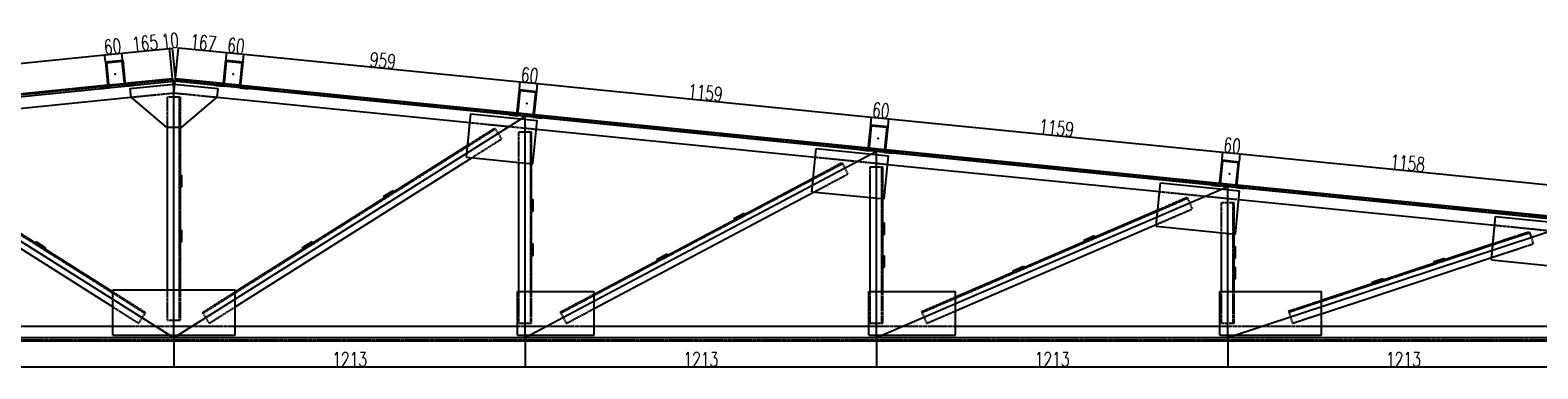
# Model space of a CAD drawing. Header units: feet. Extents: x -13577 to 173285, y -65833 to 34873.
# Tile 29 of 127: x -8202 to -2998, y -17191 to -16023. Entities that reach past the tile are written whole.
import ezdxf

# ---------------------------------------------------------------- set-up
doc = ezdxf.new("R2010")
doc.units = ezdxf.units.FT
doc.header["$LTSCALE"] = 10
doc.header["$MEASUREMENT"] = 0
doc.linetypes.add('DASHDOT', pattern=[1, 0.5, -0.25, 0, -0.25])
doc.linetypes.add('HIDDEN', pattern=[0.375, 0.25, -0.125])
doc.layers.get('0').update_dxf_attribs({"linetype": 'CONTINUOUS'})
doc.layers.get('Defpoints').update_dxf_attribs({"linetype": 'CONTINUOUS'})
for name, color, linetype in [('A', 2, 'DASHDOT'), ('FORIR', 4, 'CONTINUOUS'), ('G', 3, 'CONTINUOUS'), ('TR', 6, 'HIDDEN'), ('TXT1', 7, 'CONTINUOUS')]:
    doc.layers.add(name, color=color, linetype=linetype)
doc.styles.add('1', font='romans.shx', dxfattribs={"width": 0.7, "height": 50})
doc.dimstyles.get("Standard").update_dxf_attribs({"dimtxt": 50, "dimasz": 1, "dimexe": 1, "dimexo": 1, "dimgap": 1, "dimtad": 1, "dimdec": 0, "dimdsep": 46, "dimtxsty": '1', "dimblk": 'ARCHTICK', "dimcen": 3, "dimclrd": 1, "dimclre": 1, "dimclrt": 3, "dimadec": 0, "dimazin": 0, "dimtfac": 1, "dimtdec": 0, "dimtix": 1, "dimtmove": 0, "dimatfit": 3, "dimfxl": 0, "dimtolj": 1, "dimarcsym": 0})

# ---------------------------------------------------------------- blocks, each defined once
blk = doc.blocks.new('3D_INFOM')
blk.add_point((0, 0))
at = {"layer": 'FORIR', "flags": 1}
for tag, p in [('MARK', (7.551999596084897, -4.310061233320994)), ('NUM_DIS', (7.551999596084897, -11.67637308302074)), ('NOT_PEZ', (45.7330238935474, -11.67637308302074)), ('QTA_PEZ', (7.551999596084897, -18.54543627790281)), ('TIP_PEZ', (45.7330238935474, -18.54543627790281)), ('TRA_PEZ', (7.551999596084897, -26.33037452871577)), ('COS_PEZ', (45.7330238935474, -26.33037452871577)), ('DES_PEZ', (7.551999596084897, -33.75152613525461))]:
    blk.add_attdef(tag, p, '', height=5, dxfattribs=at)
blk = doc.blocks.new('_ArchTick')
at = {"color": 0, "linetype": 'ByBlock', "const_width": 0.15}
blk.add_lwpolyline([(-0.5, -0.5), (0.5, 0.5)], dxfattribs=at)
blk = doc.blocks.new('*D1491')
at = {"layer": 'Defpoints', "color": 0}
for p in [(-7944.94650330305, -16108.2578385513), (-7942.510617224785, -16132.61670030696), (-8896.300943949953, -16227.99572823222)]:
    blk.add_point(p, dxfattribs=at)
at = {"layer": 'TXT1', "color": 1, "lineweight": -2, "transparency": 16777216}
for p, q in [((-8898.736829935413, -16203.63686740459), (-7944.94650330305, -16108.2578385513)), ((-7942.610120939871, -16131.62166311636), (-7945.046007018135, -16107.2628013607)), ((-8896.400447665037, -16227.00069104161), (-8898.836333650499, -16202.64183021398))]:
    blk.add_line(p, q, dxfattribs=at)
for p, rotation in [((-7944.94650330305, -16108.2578385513), 5.710592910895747), ((-8898.736829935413, -16203.63686740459), 185.7105929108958)]:
    blk.add_blockref('_ArchTick', p, dxfattribs=dict(at, rotation=rotation))
at = {"layer": 'TXT1', "color": 3, "transparency": 16777216, "insert": (-8424.428763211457, -16130.07638602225), "char_height": 50, "attachment_point": 5, "rotation": 5.710592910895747, "style": '1'}
blk.add_mtext('\\A1;959', dxfattribs=at)
blk = doc.blocks.new('*D1492')
at = {"layer": 'Defpoints', "color": 0}
for p in [(-7942.510617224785, -16132.61670030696), (-7885.24427070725, -16102.2876155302), (-7882.808384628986, -16126.64647728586)]:
    blk.add_point(p, dxfattribs=at)
at = {"layer": 'TXT1', "color": 1, "lineweight": -2, "transparency": 16777216}
for p, q in [((-7942.610120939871, -16131.62166311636), (-7945.046007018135, -16107.2628013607)), ((-7944.94650330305, -16108.2578385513), (-7885.24427070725, -16102.2876155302)), ((-7882.907888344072, -16125.65144009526), (-7885.343774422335, -16101.2925783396))]:
    blk.add_line(p, q, dxfattribs=at)
for p, rotation in [((-7944.94650330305, -16108.2578385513), 185.7105929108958), ((-7885.24427070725, -16102.2876155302), 5.710592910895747)]:
    blk.add_blockref('_ArchTick', p, dxfattribs=dict(at, rotation=rotation))
at = {"layer": 'TXT1', "color": 3, "transparency": 16777216, "insert": (-7917.682483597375, -16079.40176008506), "char_height": 50, "attachment_point": 5, "rotation": 5.710592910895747, "style": '1'}
blk.add_mtext('\\A1;60', dxfattribs=at)
blk = doc.blocks.new('*D1493')
at = {"layer": 'Defpoints', "color": 0}
for p in [(-7882.808384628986, -16126.64647728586), (-7721.043433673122, -16085.8675324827), (-7710.666954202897, -16189.63233132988)]:
    blk.add_point(p, dxfattribs=at)
at = {"layer": 'TXT1', "color": 1, "lineweight": -2, "transparency": 16777216}
for p, q in [((-7882.907888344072, -16125.65144009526), (-7885.343774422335, -16101.2925783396)), ((-7885.244270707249, -16102.28761553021), (-7721.043433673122, -16085.8675324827)), ((-7710.766457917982, -16188.63729413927), (-7721.142937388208, -16084.8724952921))]:
    blk.add_line(p, q, dxfattribs=at)
for p, rotation in [((-7885.244270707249, -16102.28761553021), 185.7105929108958), ((-7721.043433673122, -16085.8675324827), 5.710592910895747)]:
    blk.add_blockref('_ArchTick', p, dxfattribs=dict(at, rotation=rotation))
at = {"layer": 'TXT1', "color": 3, "transparency": 16777216, "insert": (-7805.730948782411, -16068.20660705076), "char_height": 50, "attachment_point": 5, "rotation": 5.710592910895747, "style": '1'}
blk.add_mtext('\\A1;165', dxfattribs=at)
blk = doc.blocks.new('*D1494')
at = {"layer": 'Defpoints', "color": 0}
for p in [(-7711.191603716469, -16084.88234952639), (-7710.666954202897, -16189.63233132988), (-7700.716606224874, -16189.63232862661)]:
    blk.add_point(p, dxfattribs=at)
at = {"layer": 'TXT1', "color": 1, "lineweight": -2, "transparency": 16777216}
for p, q in [((-7721.043433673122, -16085.8675324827), (-7722.038470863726, -16085.96703619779)), ((-7710.766457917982, -16188.63729413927), (-7721.142937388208, -16084.8724952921)), ((-7721.043433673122, -16085.8675324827), (-7711.191603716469, -16084.88234952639)), ((-7700.81610993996, -16188.63729143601), (-7711.291107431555, -16083.88731233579)), ((-7711.191603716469, -16084.88234952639), (-7710.196566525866, -16084.7828458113))]:
    blk.add_line(p, q, dxfattribs=at)
for p, rotation in [((-7721.043433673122, -16085.8675324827), 5.710592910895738), ((-7711.191603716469, -16084.88234952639), 185.7105929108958)]:
    blk.add_blockref('_ArchTick', p, dxfattribs=dict(at, rotation=rotation))
at = {"layer": 'TXT1', "color": 3, "transparency": 16777216, "insert": (-7718.704615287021, -16059.50397404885), "char_height": 50, "attachment_point": 5, "rotation": 5.710592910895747, "style": '1'}
blk.add_mtext('\\A1;10', dxfattribs=at)
blk = doc.blocks.new('*D1496')
at = {"layer": 'Defpoints', "color": 0}
for p in [(-7466.882823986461, -16132.61648404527), (-7464.228593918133, -16106.07408937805), (-7534.545372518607, -16206.24939315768)]:
    blk.add_point(p, dxfattribs=at)
at = {"layer": 'TXT1', "color": 1, "lineweight": -2, "transparency": 16777216}
for p, q in [((-7534.445869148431, -16205.25435593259), (-7523.831355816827, -16099.10884676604)), ((-7523.930859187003, -16100.10388399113), (-7464.228593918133, -16106.07408937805)), ((-7466.783320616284, -16131.62144682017), (-7464.129090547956, -16105.07905215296))]:
    blk.add_line(p, q, dxfattribs=at)
for p, rotation in [((-7523.930859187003, -16100.10388399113), 174.2894269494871), ((-7464.228593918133, -16106.07408937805), 354.2894269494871)]:
    blk.add_blockref('_ArchTick', p, dxfattribs=dict(at, rotation=rotation))
at = {"layer": 'TXT1', "color": 3, "transparency": 16777216, "insert": (-7491.492638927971, -16077.21801883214), "char_height": 50, "attachment_point": 5, "rotation": 354.2894269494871, "style": '1'}
blk.add_mtext('\\A1;60', dxfattribs=at)
blk = doc.blocks.new('*D1497')
at = {"layer": 'Defpoints', "color": 0}
for p in [(-7466.882823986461, -16132.61648404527), (-6513.092508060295, -16227.99573284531), (-6510.438223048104, -16201.45278873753)]:
    blk.add_point(p, dxfattribs=at)
at = {"layer": 'TXT1', "color": 1, "lineweight": -2, "transparency": 16777216}
for p, q in [((-7466.783320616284, -16131.62144682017), (-7464.129090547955, -16105.07905215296)), ((-7464.228593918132, -16106.07408937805), (-6510.438223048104, -16201.45278873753)), ((-6512.993004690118, -16227.00069562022), (-6510.338719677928, -16200.45775151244))]:
    blk.add_line(p, q, dxfattribs=at)
for p, rotation in [((-7464.228593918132, -16106.07408937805), 174.2894269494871), ((-6510.438223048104, -16201.45278873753), 354.2894269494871)]:
    blk.add_blockref('_ArchTick', p, dxfattribs=dict(at, rotation=rotation))
at = {"layer": 'TXT1', "color": 3, "transparency": 16777216, "insert": (-6984.746320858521, -16127.89247120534), "char_height": 50, "attachment_point": 5, "rotation": 354.2894269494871, "style": '1'}
blk.add_mtext('\\A1;959', dxfattribs=at)
blk = doc.blocks.new('*D1498')
at = {"layer": 'Defpoints', "color": 0}
for p in [(-6513.092508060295, -16227.99573284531), (-6453.390275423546, -16233.96595635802), (-6450.735988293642, -16207.42299107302)]:
    blk.add_point(p, dxfattribs=at)
at = {"layer": 'TXT1', "color": 1, "lineweight": -2, "transparency": 16777216}
for p, q in [((-6512.993004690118, -16227.00069562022), (-6510.338719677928, -16200.45775151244)), ((-6510.438223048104, -16201.45278873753), (-6450.735988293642, -16207.42299107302)), ((-6453.290772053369, -16232.97091913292), (-6450.636484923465, -16206.42795384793))]:
    blk.add_line(p, q, dxfattribs=at)
for p, rotation in [((-6510.438223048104, -16201.45278873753), 174.2894269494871), ((-6450.735988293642, -16207.42299107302), 354.2894269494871)]:
    blk.add_blockref('_ArchTick', p, dxfattribs=dict(at, rotation=rotation))
at = {"layer": 'TXT1', "color": 3, "transparency": 16777216, "insert": (-6478.000018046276, -16178.56692205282), "char_height": 50, "attachment_point": 5, "rotation": 354.2894269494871, "style": '1'}
blk.add_mtext('\\A1;60', dxfattribs=at)
blk = doc.blocks.new('*D1499')
at = {"layer": 'Defpoints', "color": 0}
for p in [(-6453.390275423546, -16233.96595635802), (-5297.938176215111, -16322.70236408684), (-5300.592503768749, -16349.24573361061)]:
    blk.add_point(p, dxfattribs=at)
at = {"layer": 'TXT1', "color": 1, "lineweight": -2, "transparency": 16777216}
for p, q in [((-6453.290772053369, -16232.97091913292), (-6450.636484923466, -16206.42795384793)), ((-6450.735988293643, -16207.42299107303), (-5297.938176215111, -16322.70236408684)), ((-5300.493000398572, -16348.25069638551), (-5297.838672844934, -16321.70732686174))]:
    blk.add_line(p, q, dxfattribs=at)
for p, rotation in [((-6450.735988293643, -16207.42299107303), 174.2894269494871), ((-5297.938176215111, -16322.70236408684), 354.2894269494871)]:
    blk.add_blockref('_ArchTick', p, dxfattribs=dict(at, rotation=rotation))
at = {"layer": 'TXT1', "color": 3, "transparency": 16777216, "insert": (-5871.749994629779, -16239.19170972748), "char_height": 50, "attachment_point": 5, "rotation": 354.2894269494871, "style": '1'}
blk.add_mtext('\\A1;1159', dxfattribs=at)
blk = doc.blocks.new('*D1500')
at = {"layer": 'Defpoints', "color": 0}
for p in [(-5238.235951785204, -16328.67256538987), (-5300.592503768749, -16349.24573361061), (-5240.890281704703, -16355.21595857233)]:
    blk.add_point(p, dxfattribs=at)
at = {"layer": 'TXT1', "color": 1, "lineweight": -2, "transparency": 16777216}
for p, q in [((-5300.493000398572, -16348.25069638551), (-5297.838672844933, -16321.70732686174)), ((-5297.938176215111, -16322.70236408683), (-5238.235951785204, -16328.67256538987)), ((-5240.790778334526, -16354.22092134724), (-5238.136448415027, -16327.67752816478))]:
    blk.add_line(p, q, dxfattribs=at)
for p, rotation in [((-5297.938176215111, -16322.70236408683), 174.2894269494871), ((-5238.235951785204, -16328.67256538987), 354.2894269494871)]:
    blk.add_blockref('_ArchTick', p, dxfattribs=dict(at, rotation=rotation))
at = {"layer": 'TXT1', "color": 3, "transparency": 16777216, "insert": (-5265.49997637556, -16299.8164968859), "char_height": 50, "attachment_point": 5, "rotation": 354.2894269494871, "style": '1'}
blk.add_mtext('\\A1;60', dxfattribs=at)
blk = doc.blocks.new('*D1501')
at = {"layer": 'Defpoints', "color": 0}
for p in [(-5240.890281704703, -16355.21595857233), (-4085.438139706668, -16443.95193840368), (-4088.092509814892, -16470.49573347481)]:
    blk.add_point(p, dxfattribs=at)
at = {"layer": 'TXT1', "color": 1, "lineweight": -2, "transparency": 16777216}
for p, q in [((-5240.790778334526, -16354.22092134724), (-5238.136448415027, -16327.67752816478)), ((-5238.235951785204, -16328.67256538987), (-4085.438139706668, -16443.95193840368)), ((-4087.993006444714, -16469.50069624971), (-4085.338636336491, -16442.95690117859))]:
    blk.add_line(p, q, dxfattribs=at)
for p, rotation in [((-5238.235951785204, -16328.67256538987), 174.2894269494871), ((-4085.438139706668, -16443.95193840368), 354.2894269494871)]:
    blk.add_blockref('_ArchTick', p, dxfattribs=dict(at, rotation=rotation))
at = {"layer": 'TXT1', "color": 3, "transparency": 16777216, "insert": (-4659.249958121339, -16360.44128404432), "char_height": 50, "attachment_point": 5, "rotation": 354.2894269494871, "style": '1'}
blk.add_mtext('\\A1;1159', dxfattribs=at)
blk = doc.blocks.new('*D1502')
at = {"layer": 'Defpoints', "color": 0}
for p in [(-4088.092509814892, -16470.49573347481), (-4028.390277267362, -16476.46595697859), (-4025.735905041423, -16449.92214073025)]:
    blk.add_point(p, dxfattribs=at)
at = {"layer": 'TXT1', "color": 1, "lineweight": -2, "transparency": 16777216}
for p, q in [((-4087.993006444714, -16469.50069624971), (-4085.338636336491, -16442.95690117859)), ((-4085.438139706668, -16443.95193840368), (-4025.735905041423, -16449.92214073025)), ((-4028.290773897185, -16475.4709197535), (-4025.636401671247, -16448.92710350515))]:
    blk.add_line(p, q, dxfattribs=at)
for p, rotation in [((-4085.438139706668, -16443.95193840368), 174.2894269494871), ((-4025.735905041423, -16449.92214073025), 354.2894269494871)]:
    blk.add_blockref('_ArchTick', p, dxfattribs=dict(at, rotation=rotation))
at = {"layer": 'TXT1', "color": 3, "transparency": 16777216, "insert": (-4052.999934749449, -16421.06607171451), "char_height": 50, "attachment_point": 5, "rotation": 354.2894269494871, "style": '1'}
blk.add_mtext('\\A1;60', dxfattribs=at)
blk = doc.blocks.new('*D1503')
at = {"layer": 'Defpoints', "color": 0}
for p in [(-4028.390277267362, -16476.46595697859), (-2875.592505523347, -16581.69585783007), (-2873.933126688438, -16565.10201072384)]:
    blk.add_point(p, dxfattribs=at)
at = {"layer": 'TXT1', "color": 1, "lineweight": -2, "transparency": 16777216}
for p, q in [((-4028.290773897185, -16475.4709197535), (-4025.636401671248, -16448.92710350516)), ((-4025.735905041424, -16449.92214073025), (-2873.933126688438, -16565.10201072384)), ((-2875.49300215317, -16580.70082060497), (-2873.833623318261, -16564.10697349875))]:
    blk.add_line(p, q, dxfattribs=at)
for p, rotation in [((-4025.735905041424, -16449.92214073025), 174.2894269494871), ((-2873.933126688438, -16565.10201072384), 354.2894269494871)]:
    blk.add_blockref('_ArchTick', p, dxfattribs=dict(at, rotation=rotation))
at = {"layer": 'TXT1', "color": 3, "transparency": 16777216, "insert": (-3447.247428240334, -16481.6411078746), "char_height": 50, "attachment_point": 5, "rotation": 354.2894269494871, "style": '1'}
blk.add_mtext('\\A1;1158', dxfattribs=at)
blk = doc.blocks.new('*D1556')
at = {"layer": 'Defpoints', "color": 0}
for p in [(-7705.691764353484, -17084.18468825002), (-6493.191764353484, -17084.18468825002), (-6493.191764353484, -17183.89293115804)]:
    blk.add_point(p, dxfattribs=at)
at = {"layer": 'TXT1', "color": 1, "lineweight": -2, "transparency": 16777216}
for p, q in [((-7705.691764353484, -17085.18468825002), (-7705.691764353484, -17184.89293115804)), ((-6493.191764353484, -17085.18468825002), (-6493.191764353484, -17184.89293115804)), ((-7705.691764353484, -17183.89293115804), (-6493.191764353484, -17183.89293115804))]:
    blk.add_line(p, q, dxfattribs=at)
at = {"layer": 'TXT1', "color": 1, "lineweight": -2, "transparency": 16777216, "rotation": 180}
blk.add_blockref('_ArchTick', (-7705.691764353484, -17183.89293115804), dxfattribs=at)
at = {"layer": 'TXT1', "color": 1, "lineweight": -2, "transparency": 16777216}
blk.add_blockref('_ArchTick', (-6493.191764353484, -17183.89293115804), dxfattribs=at)
at = {"layer": 'TXT1', "color": 3, "transparency": 16777216, "insert": (-7099.441764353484, -17157.89293115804), "char_height": 50, "attachment_point": 5, "style": '1'}
blk.add_mtext('\\A1;1213', dxfattribs=at)
blk = doc.blocks.new('*D1557')
at = {"layer": 'Defpoints', "color": 0}
for p in [(-6493.191764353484, -17084.18468825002), (-5280.691764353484, -17084.18468825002), (-5280.691764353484, -17183.89293115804)]:
    blk.add_point(p, dxfattribs=at)
at = {"layer": 'TXT1', "color": 1, "lineweight": -2, "transparency": 16777216}
for p, q in [((-6493.191764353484, -17085.18468825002), (-6493.191764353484, -17184.89293115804)), ((-5280.691764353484, -17085.18468825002), (-5280.691764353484, -17184.89293115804)), ((-6493.191764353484, -17183.89293115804), (-5280.691764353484, -17183.89293115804))]:
    blk.add_line(p, q, dxfattribs=at)
at = {"layer": 'TXT1', "color": 1, "lineweight": -2, "transparency": 16777216, "rotation": 180}
blk.add_blockref('_ArchTick', (-6493.191764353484, -17183.89293115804), dxfattribs=at)
at = {"layer": 'TXT1', "color": 1, "lineweight": -2, "transparency": 16777216}
blk.add_blockref('_ArchTick', (-5280.691764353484, -17183.89293115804), dxfattribs=at)
at = {"layer": 'TXT1', "color": 3, "transparency": 16777216, "insert": (-5886.941764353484, -17157.89293115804), "char_height": 50, "attachment_point": 5, "style": '1'}
blk.add_mtext('\\A1;1213', dxfattribs=at)
blk = doc.blocks.new('*D1558')
at = {"layer": 'Defpoints', "color": 0}
for p in [(-5280.691764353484, -17084.18468825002), (-4068.191764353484, -17084.18468825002), (-4068.191764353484, -17183.89293115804)]:
    blk.add_point(p, dxfattribs=at)
at = {"layer": 'TXT1', "color": 1, "lineweight": -2, "transparency": 16777216}
for p, q in [((-5280.691764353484, -17085.18468825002), (-5280.691764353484, -17184.89293115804)), ((-4068.191764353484, -17085.18468825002), (-4068.191764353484, -17184.89293115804)), ((-5280.691764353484, -17183.89293115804), (-4068.191764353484, -17183.89293115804))]:
    blk.add_line(p, q, dxfattribs=at)
at = {"layer": 'TXT1', "color": 1, "lineweight": -2, "transparency": 16777216, "rotation": 180}
blk.add_blockref('_ArchTick', (-5280.691764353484, -17183.89293115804), dxfattribs=at)
at = {"layer": 'TXT1', "color": 1, "lineweight": -2, "transparency": 16777216}
blk.add_blockref('_ArchTick', (-4068.191764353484, -17183.89293115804), dxfattribs=at)
at = {"layer": 'TXT1', "color": 3, "transparency": 16777216, "insert": (-4674.441764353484, -17157.89293115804), "char_height": 50, "attachment_point": 5, "style": '1'}
blk.add_mtext('\\A1;1213', dxfattribs=at)
blk = doc.blocks.new('*D1559')
at = {"layer": 'Defpoints', "color": 0}
for p in [(-4068.191764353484, -17084.18468825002), (-2855.691764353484, -17084.1348126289), (-2855.691764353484, -17183.89293115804)]:
    blk.add_point(p, dxfattribs=at)
at = {"layer": 'TXT1', "color": 1, "lineweight": -2, "transparency": 16777216}
for p, q in [((-4068.191764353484, -17085.18468825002), (-4068.191764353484, -17184.89293115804)), ((-2855.691764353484, -17085.1348126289), (-2855.691764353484, -17184.89293115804)), ((-4068.191764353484, -17183.89293115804), (-2855.691764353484, -17183.89293115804))]:
    blk.add_line(p, q, dxfattribs=at)
at = {"layer": 'TXT1', "color": 1, "lineweight": -2, "transparency": 16777216, "rotation": 180}
blk.add_blockref('_ArchTick', (-4068.191764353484, -17183.89293115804), dxfattribs=at)
at = {"layer": 'TXT1', "color": 1, "lineweight": -2, "transparency": 16777216}
blk.add_blockref('_ArchTick', (-2855.691764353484, -17183.89293115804), dxfattribs=at)
at = {"layer": 'TXT1', "color": 3, "transparency": 16777216, "insert": (-3461.941764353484, -17157.89293115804), "char_height": 50, "attachment_point": 5, "style": '1'}
blk.add_mtext('\\A1;1213', dxfattribs=at)

msp = doc.modelspace()

# ---------------------------------------------------------------- linework, layer by layer
for p, q in [((-12555.69176435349, -16684.18468825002), (-7705.691764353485, -16199.18468825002)), ((-7705.691764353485, -17084.18468825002), (-7705.691764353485, -16199.18468825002)), ((-2855.691764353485, -16684.18468825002), (-7705.691764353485, -16199.18468825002)), ((-7705.691764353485, -17084.18468825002), (-8918.191764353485, -16320.43468825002)), ((-6493.191764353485, -16320.43468825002), (-7705.691764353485, -17084.18468825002)), ((-6493.191764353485, -17084.18468825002), (-6493.191764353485, -16320.43468825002)), ((-5280.691764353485, -16441.68468825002), (-6493.191764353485, -17084.18468825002)), ((-5280.691764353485, -17084.18468825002), (-5280.691764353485, -16441.68468825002)), ((-4068.191764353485, -16562.93468825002), (-5280.691764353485, -17084.18468825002)), ((-4068.191764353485, -17084.18468825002), (-4068.191764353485, -16562.93468825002)), ((-2855.691764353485, -16684.18468825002), (-4068.191764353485, -17084.18468825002)), ((-7705.691764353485, -17084.18468825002), (-12555.69176435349, -17084.18468825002)), ((-2855.691764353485, -17084.18468825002), (-7705.691764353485, -17084.18468825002))]:
    msp.add_line(p, q)
at = {"layer": 'A'}
msp.add_point((-6521.745351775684, -16314.52416729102), dxfattribs=at)
at = {"layer": 'G'}
for p, q in [((-7942.510617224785, -16132.61670030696), (-7882.808384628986, -16126.64647728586)), ((-7942.510617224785, -16132.61670030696), (-7933.857773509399, -16219.14513385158)), ((-7939.183214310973, -16135.33912234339), (-7885.530805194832, -16129.97388149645)), ((-7885.530805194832, -16129.97388149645), (-7876.877961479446, -16216.50231594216)), ((-7882.808384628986, -16126.64647728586), (-7874.1555409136, -16213.17491083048)), ((-7535.237900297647, -16213.17469546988), (-7526.58505658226, -16126.64626102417)), ((-7534.545378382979, -16206.24945180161), (-7526.58505658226, -16126.64626102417)), ((-7532.515479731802, -16216.50209968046), (-7523.862636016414, -16129.97366523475)), ((-7526.58505658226, -16126.64626102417), (-7466.882823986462, -16132.61648404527)), ((-7523.862636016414, -16129.97366523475), (-7470.210237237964, -16135.3389060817)), ((-7475.535667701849, -16219.14491849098), (-7466.882823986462, -16132.61648404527)), ((-7939.183214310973, -16135.33912234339), (-7930.530370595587, -16221.86755588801)), ((-7939.183214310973, -16135.33912234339), (-7931.545107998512, -16211.7201472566)), ((-7478.86307061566, -16221.86733962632), (-7470.210237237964, -16135.3389060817)), ((-8888.360346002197, -16307.40167043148), (-7934.570019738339, -16212.02263789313)), ((-7960.683978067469, -16221.82775472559), (-7933.857773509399, -16219.14513385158)), ((-7960.683978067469, -16221.82775472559), (-7960.381486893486, -16224.85266739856)), ((-7960.381486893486, -16224.85266739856), (-7930.530370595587, -16221.86755588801)), ((-7931.545107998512, -16211.7201472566), (-7877.89269888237, -16206.35490640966)), ((-7876.877961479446, -16216.50231594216), (-7847.026845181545, -16213.51720353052)), ((-7874.867787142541, -16206.05241487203), (-7710.666954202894, -16189.63233132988)), ((-7874.1555409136, -16213.17491083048), (-7847.329336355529, -16210.49229085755)), ((-7857.932447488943, -16224.45862868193), (-7705.691806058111, -16209.23458133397)), ((-7857.932447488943, -16224.45862868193), (-7854.947149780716, -16254.30945183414)), ((-7847.329336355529, -16210.49229085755), (-7847.026845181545, -16213.51720353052)), ((-7710.666954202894, -16189.63233132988), (-7708.676876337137, -16209.5330882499)), ((-7705.691806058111, -16209.23458133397), (-7553.450978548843, -16224.45871518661)), ((-7702.70668409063, -16209.53309455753), (-7700.716606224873, -16189.63232862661)), ((-7700.716606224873, -16189.63232862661), (-7534.545378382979, -16206.24945180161)), ((-7562.366596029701, -16213.51698816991), (-7562.064104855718, -16210.49207459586)), ((-7562.366596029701, -16213.51698816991), (-7532.515479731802, -16216.50209968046)), ((-7562.064104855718, -16210.49207459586), (-7535.237900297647, -16213.17469546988)), ((-7556.436307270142, -16254.30967800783), (-7553.450978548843, -16224.45871518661)), ((-7531.520466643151, -16206.55194243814), (-7477.868057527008, -16211.91718328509)), ((-7478.86307061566, -16221.86733962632), (-7449.011964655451, -16224.85245113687)), ((-7475.535667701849, -16219.14491849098), (-7448.709473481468, -16221.8275384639)), ((-7474.84314578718, -16212.21967482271), (-6521.052809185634, -16307.59870826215)), ((-7449.011964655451, -16224.85245113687), (-7448.709473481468, -16221.8275384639)), ((-6521.745351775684, -16314.52416729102), (-6513.092508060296, -16227.99573284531)), ((-6519.022931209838, -16317.85157150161), (-6510.370087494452, -16231.32313795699)), ((-6513.092508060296, -16227.99573284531), (-6453.390275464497, -16233.9659567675)), ((-6510.370087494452, -16231.32313795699), (-6456.717678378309, -16236.68837790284)), ((-6465.370522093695, -16323.21681234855), (-6456.717678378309, -16236.68837790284)), ((-6464.375488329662, -16313.26644064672), (-6456.717678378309, -16236.68837790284)), ((-6462.043119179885, -16320.49439031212), (-6453.390275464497, -16233.9659567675)), ((-8730.599667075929, -16341.87498094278), (-7854.946860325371, -16254.309699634)), ((-7854.947149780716, -16254.30945183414), (-7732.691539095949, -16357.90911215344)), ((-7678.691752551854, -16357.90937617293), (-7556.436307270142, -16254.30967800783)), ((-7556.436369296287, -16254.30972936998), (-6684.065210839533, -16341.54684527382)), ((-6696.005657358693, -16460.95130839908), (-6681.080099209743, -16311.69573016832)), ((-6681.080099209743, -16311.69573016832), (-6452.221547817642, -16334.58158598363)), ((-6548.874047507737, -16314.86645999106), (-6548.571556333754, -16311.84154731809)), ((-6548.874047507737, -16314.86645999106), (-6519.022931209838, -16317.85157150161)), ((-6548.571556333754, -16311.84154731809), (-6521.745351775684, -16314.52416729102)), ((-6518.027897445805, -16307.90119979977), (-6464.375488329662, -16313.26644064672)), ((-6467.147105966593, -16483.83716421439), (-6452.221547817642, -16334.58158598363)), ((-6465.370522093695, -16323.21681234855), (-6435.519405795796, -16326.2019238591)), ((-6462.043119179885, -16320.49439031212), (-6435.216914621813, -16323.17701118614)), ((-6461.350576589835, -16313.56893218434), (-5308.552804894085, -16428.84870902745)), ((-6435.519405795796, -16326.2019238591), (-6435.216914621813, -16323.17701118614)), ((-7732.691539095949, -16357.90911215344), (-7678.691752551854, -16357.90937617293)), ((-7727.691766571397, -16917.90937770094), (-7727.691766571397, -16357.90913648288)), ((-7683.691762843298, -16917.90937770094), (-7683.691762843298, -16357.90935184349)), ((-6691.868513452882, -16419.57984820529), (-6684.065210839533, -16341.54684527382)), ((-6455.206659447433, -16364.43270108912), (-5491.527835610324, -16460.80058300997)), ((-5309.245347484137, -16435.77416715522), (-5300.592503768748, -16349.24573361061)), ((-5308.552804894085, -16428.84870902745), (-5300.592503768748, -16349.24573361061)), ((-5306.522926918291, -16439.10157136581), (-5297.870083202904, -16352.57313782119)), ((-5300.592503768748, -16349.24573361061), (-5240.890281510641, -16355.21595663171)), ((-5297.870083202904, -16352.57313782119), (-5244.217684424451, -16357.93837776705)), ((-5252.87052813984, -16444.46681221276), (-5244.217684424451, -16357.93837776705)), ((-5249.543125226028, -16441.74439017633), (-5240.890281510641, -16355.21595663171)), ((-8723.051974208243, -16417.35193195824), (-7916.657675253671, -16925.29720873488)), ((-7494.725678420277, -16925.29709790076), (-6691.868513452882, -16419.57984820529)), ((-5503.468282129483, -16580.20504613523), (-5488.542723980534, -16430.94946790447)), ((-5488.542723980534, -16430.94946790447), (-5239.783424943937, -16455.82539715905)), ((-5336.37404321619, -16436.11645985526), (-5336.071552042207, -16433.0915471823)), ((-5336.37404321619, -16436.11645985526), (-5306.522926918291, -16439.10157136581)), ((-5336.071552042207, -16433.0915471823), (-5309.245347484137, -16435.77416715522)), ((-5305.527893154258, -16429.15119966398), (-5251.875494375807, -16434.51643960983)), ((-5252.87052813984, -16444.46681221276), (-5223.01941184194, -16447.45192372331)), ((-5249.543125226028, -16441.74439017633), (-5222.716920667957, -16444.42701105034)), ((-5248.850582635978, -16434.81893114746), (-4096.052810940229, -16550.09870799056)), ((-5223.01941184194, -16447.45192372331), (-5222.716920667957, -16444.42701105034)), ((-8733.511846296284, -16462.76470684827), (-7916.657675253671, -16977.29862047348)), ((-7494.725678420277, -16977.29850963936), (-6677.87168311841, -16462.76470594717)), ((-6696.005657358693, -16460.95130839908), (-6467.147105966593, -16483.83716421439)), ((-6515.19176227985, -16924.18468830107), (-6515.19176227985, -16479.03269804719)), ((-6471.191768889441, -16924.18468830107), (-6471.191768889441, -16483.43269807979)), ((-5254.708983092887, -16605.0809762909), (-5239.783424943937, -16455.82539715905)), ((-5242.768536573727, -16485.67651316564), (-4303.817138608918, -16579.57165348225)), ((-4096.745353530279, -16557.02416701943), (-4088.092509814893, -16470.49573347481)), ((-4094.022932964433, -16560.35157213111), (-4085.370089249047, -16473.8231376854)), ((-4088.092509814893, -16470.49573347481), (-4028.390277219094, -16476.46595649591)), ((-4085.370089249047, -16473.8231376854), (-4031.717680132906, -16479.18837853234)), ((-4040.370523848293, -16565.71681207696), (-4031.717680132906, -16479.18837853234)), ((-4039.37549008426, -16555.76644037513), (-4031.717680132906, -16479.18837853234)), ((-4037.043120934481, -16562.99439004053), (-4028.390277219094, -16476.46595649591)), ((-7683.691762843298, -16522.90937694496), (-7678.691762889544, -16522.90937694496)), ((-7678.691762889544, -16562.90937756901), (-7678.691762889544, -16522.90937694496)), ((-6255.191764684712, -16933.17137897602), (-5498.677455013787, -16532.29678611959)), ((-7683.691762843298, -16562.90937756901), (-7678.691762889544, -16562.90937756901)), ((-6982.625622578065, -16596.81760528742), (-6948.780394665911, -16575.49859697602)), ((-6982.625622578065, -16596.81760528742), (-6979.960751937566, -16601.04825889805)), ((-6948.780394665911, -16575.49859697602), (-6946.115513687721, -16579.72924968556)), ((-6255.191764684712, -16982.96706832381), (-5496.44161922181, -16580.90771281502)), ((-5503.468282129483, -16580.20504613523), (-5254.708983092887, -16605.0809762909)), ((-5302.691768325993, -16924.18468830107), (-5302.691768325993, -16600.2826979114)), ((-4315.757585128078, -16698.97611660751), (-4300.832026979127, -16549.72053837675)), ((-4310.160945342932, -16643.00969991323), (-4303.817138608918, -16579.57165348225)), ((-4300.832026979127, -16549.72053837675), (-4027.196790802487, -16577.08406100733)), ((-4123.874049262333, -16557.36645971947), (-4123.57155808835, -16554.3415470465)), ((-4123.874049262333, -16557.36645971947), (-4094.022932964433, -16560.35157213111)), ((-4123.57155808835, -16554.3415470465), (-4096.745353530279, -16557.02416701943)), ((-4093.0278992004, -16550.40119952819), (-4039.37549008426, -16555.76644037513)), ((-4042.122348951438, -16726.33963923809), (-4027.196790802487, -16577.08406100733)), ((-4040.370523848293, -16565.71681207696), (-4010.519407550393, -16568.70192358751)), ((-4037.043120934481, -16562.99439004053), (-4010.21691637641, -16565.67701091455)), ((-4036.350578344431, -16556.06893101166), (-2854.696724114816, -16674.23431645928)), ((-4010.519407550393, -16568.70192358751), (-4010.21691637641, -16565.67701091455)), ((-6471.191768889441, -16607.03437715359), (-6466.191768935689, -16607.03437715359)), ((-6471.191768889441, -16647.03437687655), (-6466.191768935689, -16647.03437687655)), ((-6466.191768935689, -16647.03437687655), (-6466.191768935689, -16607.03437715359)), ((-5258.691764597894, -16924.18468830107), (-5258.691764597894, -16604.682697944)), ((-5007.691760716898, -16942.8760404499), (-4310.160945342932, -16643.00969991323)), ((-4030.181902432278, -16606.93517701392), (-3146.545834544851, -16695.29878385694)), ((-5773.692721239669, -16672.36792218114), (-5738.34829037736, -16653.63902159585)), ((-5773.692721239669, -16672.36792218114), (-5771.351606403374, -16676.78597555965)), ((-5738.34829037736, -16653.63902159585), (-5736.007185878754, -16658.05707497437)), ((-5258.691764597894, -16687.65937739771), (-5253.691764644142, -16687.65937739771)), ((-5253.691764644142, -16727.65937712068), (-5253.691764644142, -16687.65937739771)), ((-5007.691760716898, -16990.76962080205), (-4315.165442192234, -16693.05470024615)), ((-4315.757585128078, -16698.97611660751), (-4042.122348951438, -16726.33963923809)), ((-3158.486281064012, -16814.70324608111), (-3143.560722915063, -16665.44766785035)), ((-3152.923383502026, -16759.07424088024), (-3146.545834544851, -16695.29878385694)), ((-3143.560722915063, -16665.44766785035), (-2869.925497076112, -16692.81119048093)), ((-8185.198704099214, -16756.14404452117), (-8182.533823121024, -16751.91339091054)), ((-8182.533823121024, -16751.91339091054), (-8148.688595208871, -16773.23239922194)), ((-7683.691762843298, -16712.90937720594), (-7678.691762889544, -16712.90937720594)), ((-7683.691762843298, -16752.9093769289), (-7678.691762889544, -16752.9093769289)), ((-7678.691762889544, -16752.9093769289), (-7678.691762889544, -16712.90937720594)), ((-7262.694934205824, -16773.23239922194), (-7228.84970629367, -16751.91339091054)), ((-7228.84970629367, -16751.91339091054), (-7226.18482531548, -16756.14404452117)), ((-5258.691764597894, -16727.65937712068), (-5253.691764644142, -16727.65937712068)), ((-4565.296594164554, -16747.24927768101), (-4528.548459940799, -16731.45136551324)), ((-4565.296594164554, -16747.24927768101), (-4563.321857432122, -16751.84279408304)), ((-4528.548459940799, -16731.45136551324), (-4526.573712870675, -16736.0448801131)), ((-4090.191764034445, -16924.18468830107), (-4090.191764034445, -16721.5326977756)), ((-4046.191760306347, -16924.18468830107), (-4046.191760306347, -16725.9326978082)), ((-8151.353465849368, -16777.46305373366), (-8148.688595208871, -16773.23239922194)), ((-7262.694934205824, -16773.23239922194), (-7260.030063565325, -16777.46305373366)), ((-6471.191768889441, -16760.03437701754), (-6466.191768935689, -16760.03437701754)), ((-6471.191768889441, -16800.03437764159), (-6466.191768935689, -16800.03437764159)), ((-6466.191768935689, -16800.03437764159), (-6466.191768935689, -16760.03437701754)), ((-6038.775895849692, -16812.83467837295), (-6003.431475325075, -16794.10577688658)), ((-6003.431475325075, -16794.10577688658), (-6001.090360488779, -16798.52383026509)), ((-5258.691764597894, -16800.6593775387), (-5253.691764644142, -16800.6593775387)), ((-5253.691764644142, -16840.65937726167), (-5253.691764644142, -16800.6593775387)), ((-4046.191760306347, -16768.78437737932), (-4041.191760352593, -16768.78437737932)), ((-4046.191760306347, -16808.78437710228), (-4041.191760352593, -16808.78437710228)), ((-4041.191760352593, -16808.78437710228), (-4041.191760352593, -16768.78437737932)), ((-3745.191767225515, -16954.46174793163), (-3152.923383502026, -16759.07424088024)), ((-3745.191767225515, -17000.79422703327), (-3157.714696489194, -16806.98735867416)), ((-3357.052110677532, -16821.150622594), (-3319.065800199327, -16808.61905585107)), ((-3319.065800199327, -16808.61905585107), (-3317.499360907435, -16813.36734534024)), ((-3158.486281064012, -16814.70324608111), (-3157.714696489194, -16806.98735867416)), ((-6038.775895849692, -16812.83467837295), (-6036.434781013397, -16817.25272994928)), ((-5258.691764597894, -16840.65937726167), (-5253.691764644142, -16840.65937726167)), ((-4809.671740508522, -16852.3053974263), (-4772.923595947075, -16836.50748435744)), ((-4809.671740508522, -16852.3053974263), (-4807.697003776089, -16856.89891292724)), ((-4772.923595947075, -16836.50748435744), (-4770.948859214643, -16841.10099985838)), ((-4046.191760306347, -16840.7843774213), (-4041.191760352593, -16840.7843774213)), ((-4041.191760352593, -16880.78437714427), (-4041.191760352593, -16840.7843774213)), ((-3357.052110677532, -16821.150622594), (-3355.485671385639, -16825.89891118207)), ((-3158.486281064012, -16814.70324608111), (-2884.851055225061, -16842.06676961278)), ((-4046.191760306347, -16880.78437714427), (-4041.191760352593, -16880.78437714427)), ((-3570.72511099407, -16891.64068439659), (-3532.738800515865, -16879.10911765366)), ((-3570.72511099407, -16891.64068439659), (-3569.158671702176, -16896.38897388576)), ((-3532.738800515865, -16879.10911765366), (-3531.172361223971, -16883.85740714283)), ((-7916.657675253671, -16917.90937770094), (-7494.725678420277, -16917.90937770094)), ((-7916.657675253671, -17074.18467712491), (-7916.657675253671, -16917.90937770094)), ((-7494.725678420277, -17074.18467712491), (-7494.725678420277, -16917.90937770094)), ((-6520.191762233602, -16924.18468830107), (-6255.191764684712, -16924.18468830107)), ((-6520.191762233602, -17074.18468793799), (-6520.191762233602, -16924.18468830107)), ((-6255.191764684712, -17074.18468793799), (-6255.191764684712, -16924.18468830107)), ((-5307.691768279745, -16924.18468830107), (-5007.691760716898, -16924.18468830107)), ((-5307.691768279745, -17074.18468793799), (-5307.691768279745, -16924.18468830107)), ((-5007.691760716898, -17074.18468793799), (-5007.691760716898, -16924.18468830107)), ((-4095.191763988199, -17074.18468793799), (-4095.191763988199, -16924.18468830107)), ((-4095.191763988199, -16924.18468830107), (-3745.191767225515, -16924.18468830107)), ((-3745.191767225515, -17074.18468793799), (-3745.191767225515, -16924.18468830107)), ((-8888.139574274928, -17044.18468837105), (-7916.657675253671, -17044.18468837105)), ((-7494.725678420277, -17044.18468837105), (-6520.191762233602, -17044.18468837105)), ((-6255.191764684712, -17044.18468837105), (-5307.691768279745, -17044.18468837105)), ((-5007.691760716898, -17044.18468837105), (-4095.191763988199, -17044.18468837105)), ((-3745.191767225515, -17044.18468837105), (-2532.691762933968, -17044.1348130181)), ((-12555.69176119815, -17094.18468825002), (-2155.691764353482, -17094.13481289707)), ((-7916.657675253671, -17074.18467712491), (-7494.725678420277, -17074.18467712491)), ((-7705.691764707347, -17094.18468825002), (-7705.691764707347, -17074.18467712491)), ((-6520.191762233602, -17074.18468793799), (-6255.191764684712, -17074.18468793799)), ((-5307.691768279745, -17074.18468793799), (-5007.691760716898, -17074.18468793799)), ((-4095.191763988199, -17074.18468793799), (-3745.191767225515, -17074.18468793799))]:
    msp.add_line(p, q, dxfattribs=at)
msp.add_point((-6521.745351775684, -16314.52416729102), dxfattribs=at)
at = {"layer": 'TR'}
for p, q in [((-12556.38433480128, -16677.25923183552), (-7710.364463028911, -16192.65724400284)), ((-7934.570019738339, -16212.02263789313), (-7931.545107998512, -16211.7201472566)), ((-7934.570019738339, -16212.02263789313), (-7933.857773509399, -16219.14513385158)), ((-7931.545107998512, -16211.7201472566), (-7930.530370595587, -16221.86755588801)), ((-7877.89269888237, -16206.35490640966), (-7874.867787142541, -16206.05241487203)), ((-7877.89269888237, -16206.35490640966), (-7876.877961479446, -16216.50231594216)), ((-7874.867787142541, -16206.05241487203), (-7874.1555409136, -16213.17491083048)), ((-7710.666954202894, -16189.63233132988), (-7705.691764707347, -16239.38419074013)), ((-7705.691785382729, -16239.38418803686), (-7700.716606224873, -16189.63232862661)), ((-7705.691775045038, -16239.38408621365), (-7702.70668409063, -16209.53309455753)), ((-7701.019097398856, -16192.65724220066), (-2854.999215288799, -16677.25922913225)), ((-7535.237900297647, -16213.17469546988), (-7534.545378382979, -16206.24945180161)), ((-7534.545378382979, -16206.24945180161), (-7531.520466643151, -16206.55194243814)), ((-7532.515479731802, -16216.50209968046), (-7531.520466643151, -16206.55194243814)), ((-7478.86307061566, -16221.86733962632), (-7477.868057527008, -16211.91718328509)), ((-7477.868057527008, -16211.91718328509), (-7474.84314578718, -16212.21967482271)), ((-7475.535667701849, -16219.14491849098), (-7474.84314578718, -16212.21967482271)), ((-6518.027897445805, -16307.90119979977), (-6510.370087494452, -16231.32313795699)), ((-7854.947149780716, -16254.30945183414), (-7854.946860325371, -16254.309699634)), ((-7854.946860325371, -16254.309699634), (-7705.691764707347, -16239.38419074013)), ((-7727.691766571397, -16252.90937723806), (-7683.691762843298, -16252.90937723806)), ((-7727.691766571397, -16357.90913648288), (-7727.691766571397, -16252.90937723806)), ((-7705.691785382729, -16239.38418803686), (-7705.691775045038, -16239.38408621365)), ((-7705.691785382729, -16239.38418803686), (-7556.436369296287, -16254.30972936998)), ((-7705.691775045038, -16239.38408621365), (-7705.691764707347, -16239.38419074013)), ((-7686.891764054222, -17022.9093775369), (-7686.891764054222, -16252.90937723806)), ((-7683.691762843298, -16357.90935184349), (-7683.691762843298, -16252.90937723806)), ((-7556.436369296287, -16254.30972936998), (-7556.436307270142, -16254.30967800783)), ((-6521.745351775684, -16314.52416729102), (-6521.052809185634, -16307.59870826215)), ((-6521.052809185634, -16307.59870826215), (-6518.027897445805, -16307.90119979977)), ((-6519.022931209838, -16317.85157150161), (-6518.027897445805, -16307.90119979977)), ((-6465.370522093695, -16323.21681234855), (-6464.375488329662, -16313.26644064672)), ((-6464.375488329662, -16313.26644064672), (-6461.350576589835, -16313.56893218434)), ((-6462.043119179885, -16320.49439031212), (-6461.350576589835, -16313.56893218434)), ((-8814.733316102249, -16363.38405895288), (-7805.29921064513, -16999.22348321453)), ((-7606.084318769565, -16999.22348321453), (-6596.650213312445, -16363.38405895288)), ((-6691.868513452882, -16419.57984820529), (-6598.355735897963, -16360.67644002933)), ((-6684.065210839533, -16341.54684527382), (-6455.206659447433, -16364.43270108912)), ((-6598.355735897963, -16360.67644002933), (-6574.904818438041, -16397.90619775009)), ((-6515.19176227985, -16479.03269804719), (-6515.19176227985, -16374.03437694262)), ((-6515.19176227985, -16374.03437694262), (-6471.191768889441, -16374.03437694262)), ((-6474.391759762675, -17033.03437695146), (-6474.391759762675, -16374.03437694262)), ((-6471.191768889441, -16483.43269807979), (-6471.191768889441, -16374.03437694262)), ((-5248.850582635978, -16434.81893114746), (-5240.890281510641, -16355.21595663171)), ((-6692.272127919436, -16423.61600686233), (-6691.868513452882, -16419.57984820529)), ((-6677.87168311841, -16462.76470594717), (-6574.904818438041, -16397.90619775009)), ((-5309.245347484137, -16435.77416715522), (-5308.552804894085, -16428.84870902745)), ((-5308.552804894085, -16428.84870902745), (-5305.527893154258, -16429.15119966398)), ((-5308.552804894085, -16428.84870902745), (-5305.527893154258, -16429.15119966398)), ((-5306.522926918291, -16439.10157136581), (-5305.527893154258, -16429.15119966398)), ((-5252.87052813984, -16444.46681221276), (-5251.875494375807, -16434.51643960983)), ((-5251.875494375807, -16434.51643960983), (-5248.850582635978, -16434.81893114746)), ((-5249.543125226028, -16441.74439017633), (-5248.850582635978, -16434.81893114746)), ((-6370.708493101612, -16998.00484226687), (-5398.736845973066, -16482.96007166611)), ((-5498.677455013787, -16532.29678611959), (-5400.235159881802, -16480.13251761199)), ((-5491.527835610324, -16460.80058300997), (-5242.768536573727, -16485.67651316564)), ((-5400.235159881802, -16480.13251761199), (-5379.63337206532, -16519.01138337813)), ((-5302.691768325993, -16600.2826979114), (-5302.691768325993, -16494.65937690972)), ((-5302.691768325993, -16494.65937690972), (-5258.691764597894, -16494.65937690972)), ((-5261.891765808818, -17033.65937774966), (-5261.891765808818, -16494.65937690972)), ((-5258.691764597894, -16604.682697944), (-5258.691764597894, -16494.65937690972)), ((-4093.0278992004, -16550.40119952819), (-4085.370089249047, -16473.8231376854)), ((-5503.468282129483, -16580.20504613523), (-5499.059866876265, -16536.1209326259)), ((-5499.059866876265, -16536.1209326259), (-5498.677455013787, -16532.29678611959)), ((-5496.44161922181, -16580.90771281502), (-5379.63337206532, -16519.01138337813)), ((-4310.160945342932, -16643.00969991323), (-4208.702287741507, -16599.39293783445)), ((-4303.817138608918, -16579.57165348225), (-4030.181902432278, -16606.93517701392)), ((-4208.702287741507, -16599.39293783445), (-4191.324577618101, -16639.81589496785)), ((-4096.745353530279, -16557.02416701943), (-4096.052810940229, -16550.09870799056)), ((-4096.052810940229, -16550.09870799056), (-4093.0278992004, -16550.40119952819)), ((-4094.022932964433, -16560.35157213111), (-4093.0278992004, -16550.40119952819)), ((-4040.370523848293, -16565.71681207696), (-4039.37549008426, -16555.76644037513)), ((-4039.37549008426, -16555.76644037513), (-4036.350578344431, -16556.06893101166)), ((-4039.37549008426, -16555.76644037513), (-4036.350578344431, -16556.06893101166)), ((-4037.043120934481, -16562.99439004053), (-4036.350578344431, -16556.06893101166)), ((-5124.304604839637, -16996.4907112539), (-4207.438453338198, -16602.33278937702)), ((-4315.165442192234, -16693.05470024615), (-4191.324577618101, -16639.81589496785)), ((-4315.165442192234, -16693.05470024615), (-4310.524904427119, -16646.64933644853)), ((-4310.524904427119, -16646.64933644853), (-4310.160945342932, -16643.00969991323)), ((-4090.191764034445, -16721.5326977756), (-4090.191764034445, -16616.78437699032)), ((-4090.191764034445, -16616.78437699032), (-4046.191760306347, -16616.78437699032)), ((-4049.39176151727, -17032.78437753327), (-4049.39176151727, -16616.78437699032)), ((-4046.191760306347, -16725.9326978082), (-4046.191760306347, -16616.78437699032)), ((-4315.757585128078, -16698.97611660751), (-4315.165442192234, -16693.05470024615)), ((-3146.545834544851, -16695.29878385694), (-2872.910608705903, -16722.66230648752)), ((-3857.801764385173, -16994.9810739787), (-3026.851211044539, -16720.8530548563)), ((-3152.923383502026, -16759.07424088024), (-3027.853729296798, -16717.8141500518)), ((-3027.853729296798, -16717.8141500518), (-3014.069007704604, -16759.59909178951)), ((-3027.853729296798, -16717.8141500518), (-3026.851211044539, -16720.8530548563)), ((-3026.851211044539, -16720.8530548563), (-3014.069007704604, -16759.59909178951)), ((-3157.714696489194, -16806.98735867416), (-3014.069007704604, -16759.59909178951)), ((-3157.714696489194, -16806.98735867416), (-3153.271836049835, -16762.55882949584)), ((-3153.271836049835, -16762.55882949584), (-3152.923383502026, -16759.07424088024)), ((-4772.923595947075, -16836.50748435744), (-4770.948859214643, -16841.10100256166)), ((-7916.657675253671, -16925.29720873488), (-7803.593688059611, -16996.51586519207)), ((-7727.691766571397, -17022.9093775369), (-7727.691766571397, -16917.90937770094)), ((-7683.691762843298, -17022.9093775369), (-7683.691762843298, -16917.90937770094)), ((-7607.789841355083, -16996.51586519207), (-7494.725678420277, -16925.29709790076)), ((-6515.19176227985, -17033.03437695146), (-6515.19176227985, -16924.18468830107)), ((-6471.191768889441, -17033.03437695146), (-6471.191768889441, -16924.18468830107)), ((-6372.206807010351, -16995.17728821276), (-6255.191764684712, -16933.17137897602)), ((-5302.691768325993, -17033.65937774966), (-5302.691768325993, -16924.18468830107)), ((-5258.691764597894, -17033.65937774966), (-5258.691764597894, -16924.18468830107)), ((-5125.568439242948, -16993.55085971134), (-5007.691760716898, -16942.8760404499)), ((-4090.191764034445, -17032.78437753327), (-4090.191764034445, -16924.18468830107)), ((-4046.191760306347, -17032.78437753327), (-4046.191760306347, -16924.18468830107)), ((-3858.804292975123, -16991.94216827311), (-3745.191767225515, -16954.46174793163)), ((-7916.657675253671, -16977.29862047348), (-7827.044595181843, -17033.74562201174)), ((-7827.044595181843, -17033.74562201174), (-7803.593688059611, -16996.51586519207)), ((-7607.789841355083, -16996.51586519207), (-7584.338934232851, -17033.74562201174)), ((-7584.338934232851, -17033.74562201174), (-7494.725678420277, -16977.29850963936)), ((-6372.206807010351, -16995.17728821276), (-6351.605019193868, -17034.05615397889)), ((-6351.605019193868, -17034.05615397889), (-6255.191764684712, -16982.96706832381)), ((-5125.568439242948, -16993.55085971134), (-5108.19072911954, -17033.97381594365)), ((-5108.19072911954, -17033.97381594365), (-5007.691760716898, -16990.76962080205)), ((-3858.804292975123, -16991.94216827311), (-3845.019571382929, -17033.72711091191)), ((-3858.804292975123, -16991.94216827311), (-3857.801764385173, -16994.9810739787)), ((-3845.019571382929, -17033.72711091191), (-3745.191767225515, -17000.79422703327)), ((-7916.657675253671, -17044.18468837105), (-7494.725678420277, -17044.18468837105)), ((-7727.691766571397, -17022.9093775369), (-7683.691762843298, -17022.9093775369)), ((-7705.691764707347, -17074.18467712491), (-7705.691764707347, -17044.18468837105)), ((-6520.191762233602, -17044.18468837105), (-6255.191764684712, -17044.18468837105)), ((-6515.19176227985, -17033.03437695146), (-6471.191768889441, -17033.03437695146)), ((-5307.691768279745, -17044.18468837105), (-5007.691760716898, -17044.18468837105)), ((-5302.691768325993, -17033.65937774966), (-5258.691764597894, -17033.65937774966)), ((-4095.191763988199, -17044.18468837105), (-3745.191767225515, -17044.18468837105)), ((-4090.191764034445, -17032.78437753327), (-4046.191760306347, -17032.78437753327)), ((-12555.69176119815, -17091.1446886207), (-2155.691764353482, -17091.09481236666))]:
    msp.add_line(p, q, dxfattribs=at)
msp.add_point((-6521.745351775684, -16314.52416729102), dxfattribs=at)

# ---------------------------------------------------------------- block references
at = {"xscale": 10, "yscale": 10, "zscale": 10}
for p in [(-7908.181832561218, -16174.40826221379), (-7908.181832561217, -16174.40826221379), (-7501.211611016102, -16174.40804615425), (-7501.211611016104, -16174.40804615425), (-6487.71905980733, -16275.75751840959), (-6487.719059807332, -16275.75751840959), (-5275.21905980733, -16397.00751840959), (-5275.219059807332, -16397.00751840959), (-4062.71905980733, -16518.25751840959), (-4062.719059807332, -16518.25751840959), (-5280.691764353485, -17092.66468825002)]:
    msp.add_blockref('3D_INFOM', p, dxfattribs=at)

# ---------------------------------------------------------------- dimensions: what is measured, and where the dimension line sits
at = {"layer": 'TXT1'}
for base, p1, p2, angle, picture, middle in [((-7711.191603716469, -16084.88234952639), (-7710.666954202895, -16189.63233132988), (-7700.716606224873, -16189.63232862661), 185.7105929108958, '*D1494', (-7718.704615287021, -16059.50397404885)), ((-7885.24427070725, -16102.2876155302), (-7942.510617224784, -16132.61670030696), (-7882.808384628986, -16126.64647728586), 185.7105929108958, '*D1492', (-7917.682483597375, -16079.40176008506)), ((-7721.043433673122, -16085.8675324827), (-7882.808384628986, -16126.64647728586), (-7710.666954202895, -16189.63233132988), 185.7105929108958, '*D1493', (-7805.730948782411, -16068.20660705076)), ((-7464.228593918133, -16106.07408937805), (-7534.545372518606, -16206.24939315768), (-7466.882823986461, -16132.61648404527), 174.2894269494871, '*D1496', (-7491.492638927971, -16077.21801883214)), ((-7944.94650330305, -16108.2578385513), (-8896.300943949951, -16227.99572823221), (-7942.510617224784, -16132.61670030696), 185.7105929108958, '*D1491', (-8424.428763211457, -16130.07638602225)), ((-6510.438223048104, -16201.45278873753), (-7466.882823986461, -16132.61648404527), (-6513.092508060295, -16227.99573284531), 174.2894269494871, '*D1497', (-6984.746320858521, -16127.89247120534)), ((-6450.735988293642, -16207.42299107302), (-6513.092508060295, -16227.99573284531), (-6453.390275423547, -16233.96595635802), 174.2894269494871, '*D1498', (-6478.000018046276, -16178.56692205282)), ((-5297.938176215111, -16322.70236408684), (-6453.390275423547, -16233.96595635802), (-5300.592503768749, -16349.24573361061), 174.2894269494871, '*D1499', (-5871.749994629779, -16239.19170972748)), ((-5238.235951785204, -16328.67256538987), (-5300.592503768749, -16349.24573361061), (-5240.890281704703, -16355.21595857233), 174.2894269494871, '*D1500', (-5265.49997637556, -16299.8164968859)), ((-4085.438139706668, -16443.95193840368), (-5240.890281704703, -16355.21595857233), (-4088.092509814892, -16470.49573347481), 174.2894269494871, '*D1501', (-4659.249958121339, -16360.44128404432)), ((-4025.735905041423, -16449.92214073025), (-4088.092509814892, -16470.49573347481), (-4028.390277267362, -16476.46595697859), 174.2894269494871, '*D1502', (-4052.999934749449, -16421.06607171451)), ((-2873.933126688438, -16565.10201072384), (-4028.390277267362, -16476.46595697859), (-2875.592505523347, -16581.69585783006), 174.2894269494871, '*D1503', (-3447.247428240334, -16481.6411078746))]:
    dim = msp.add_linear_dim(base=base, p1=p1, p2=p2, angle=angle, dimstyle='Standard', override={"dimtxt": 3, "dimtmove": 1}, dxfattribs=at)
    dim.commit()
    dim.dimension.update_dxf_attribs({"geometry": picture, "text_midpoint": middle})
msp.add_aligned_dim(p1=(-7700.716606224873, -16189.63232862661), p2=(-7534.545372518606, -16206.24939315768), distance=106.67491274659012, dimstyle='Standard', override={"dimtxt": 3}, dxfattribs=at).render()
msp.add_linear_dim(base=(-7705.691764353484, -17183.89293115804), p1=(-8918.191764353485, -17084.18468825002), p2=(-7705.691764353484, -17084.18468825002), dimstyle='Standard', override={"dimtxt": 3, "dimtmove": 1}, dxfattribs=at).render()
for base, p1, p2, picture, middle in [((-6493.191764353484, -17183.89293115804), (-7705.691764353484, -17084.18468825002), (-6493.191764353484, -17084.18468825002), '*D1556', (-7099.441764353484, -17157.89293115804)), ((-5280.691764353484, -17183.89293115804), (-6493.191764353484, -17084.18468825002), (-5280.691764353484, -17084.18468825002), '*D1557', (-5886.941764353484, -17157.89293115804)), ((-4068.191764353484, -17183.89293115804), (-5280.691764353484, -17084.18468825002), (-4068.191764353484, -17084.18468825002), '*D1558', (-4674.441764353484, -17157.89293115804)), ((-2855.691764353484, -17183.89293115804), (-4068.191764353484, -17084.18468825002), (-2855.691764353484, -17084.1348126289), '*D1559', (-3461.941764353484, -17157.89293115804))]:
    dim = msp.add_linear_dim(base=base, p1=p1, p2=p2, dimstyle='Standard', override={"dimtxt": 3, "dimtmove": 1}, dxfattribs=at)
    dim.commit()
    dim.dimension.update_dxf_attribs({"geometry": picture, "text_midpoint": middle})

doc.saveas('drawing.dxf')
